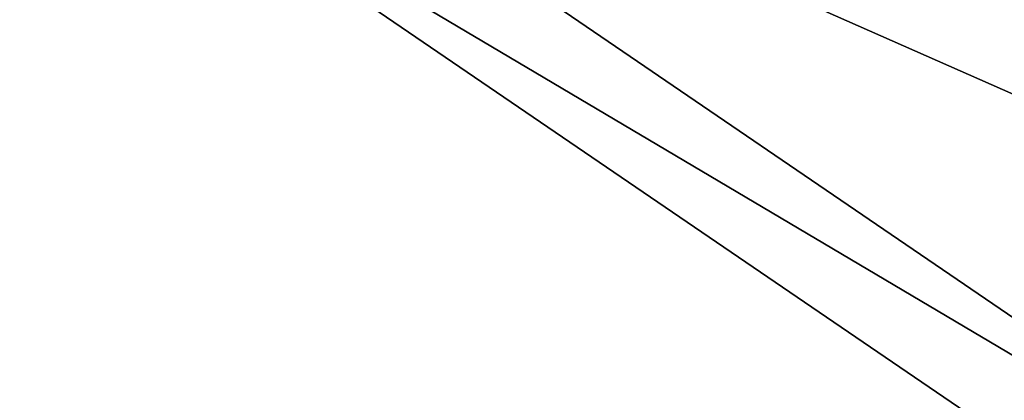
# Model space of a CAD drawing. Extents: x 0 to 712, y 0 to 712.
# Tile 207 of 256: x 241.129 to 242.555, y 288.603 to 289.155. Entities that reach past the tile are written whole.
import ezdxf

# ---------------------------------------------------------------- set-up
doc = ezdxf.new("R2010")
doc.units = 0
doc.header["$LTSCALE"] = 25.4
doc.layers.get('0').update_dxf_attribs({"color": 13, "linetype": 'CONTINUOUS'})

# ---------------------------------------------------------------- blocks, each defined once
blk = doc.blocks.new('GRUPUJ_12')
at = {"color": 0}
mesh = blk.add_polyface(dxfattribs=at)
corners = [(241.8536071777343, 286.8505172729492, 403.2608947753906), (240.3546447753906, 288.6555862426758, 403.6944274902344), (239.9501037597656, 288.1483001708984, 403.2608947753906), (242.1780090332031, 287.4124374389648, 403.6944274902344)]
mesh.append_faces([[corners[k] for k in face] for face in [(0, 1, 2), (1, 0, 3)]], dxfattribs={"vtx0": -1, "color": 0})
mesh = blk.add_polyface(dxfattribs=at)
corners = [(241.8536071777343, 286.8505172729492, 403.2608947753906), (239.6797790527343, 287.8093414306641, 402.6120300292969), (241.6368103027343, 286.4750518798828, 402.6120300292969), (239.9501037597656, 288.1483001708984, 403.2608947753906)]
mesh.append_faces([[corners[k] for k in face] for face in [(0, 1, 2), (1, 0, 3)]], dxfattribs={"vtx0": -1, "color": 0})
mesh = blk.add_polyface(dxfattribs=at)
corners = [(241.6368103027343, 286.4750518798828, 402.6120300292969), (239.5848693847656, 287.690315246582, 401.8466491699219), (241.5606994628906, 286.3432083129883, 401.8466491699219), (239.6797790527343, 287.8093414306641, 402.6120300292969)]
mesh.append_faces([[corners[k] for k in face] for face in [(0, 1, 2), (1, 0, 3)]], dxfattribs={"vtx0": -1, "color": 0})
mesh = blk.add_polyface(dxfattribs=at)
corners = [(239.5848693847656, 287.690315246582, 401.8466491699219), (241.5606994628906, 286.3432083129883, 341.8466491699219), (241.5606994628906, 286.3432083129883, 401.8466491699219)]
mesh.append_faces([[corners[k] for k in face] for face in [(0, 1, 2)]], dxfattribs={"color": 0})
blk = doc.blocks.new('CRISTAL-L-7631-7630_STL')
at = {"color": 8}
blk.add_blockref('GRUPUJ_12', (146.5341796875, -354.2299499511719, 165.3724060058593), dxfattribs=at)
blk = doc.blocks.new('GRUPUJ_11')
at = {"color": 0}
blk.add_blockref('CRISTAL-L-7631-7630_STL', (-144.9902801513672, 356.060302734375, -7.219059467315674), dxfattribs=at)

msp = doc.modelspace()

# ---------------------------------------------------------------- block references
at = {"color": 0}
msp.add_blockref('GRUPUJ_11', (0, 0), dxfattribs=at)

doc.saveas('drawing.dxf')
